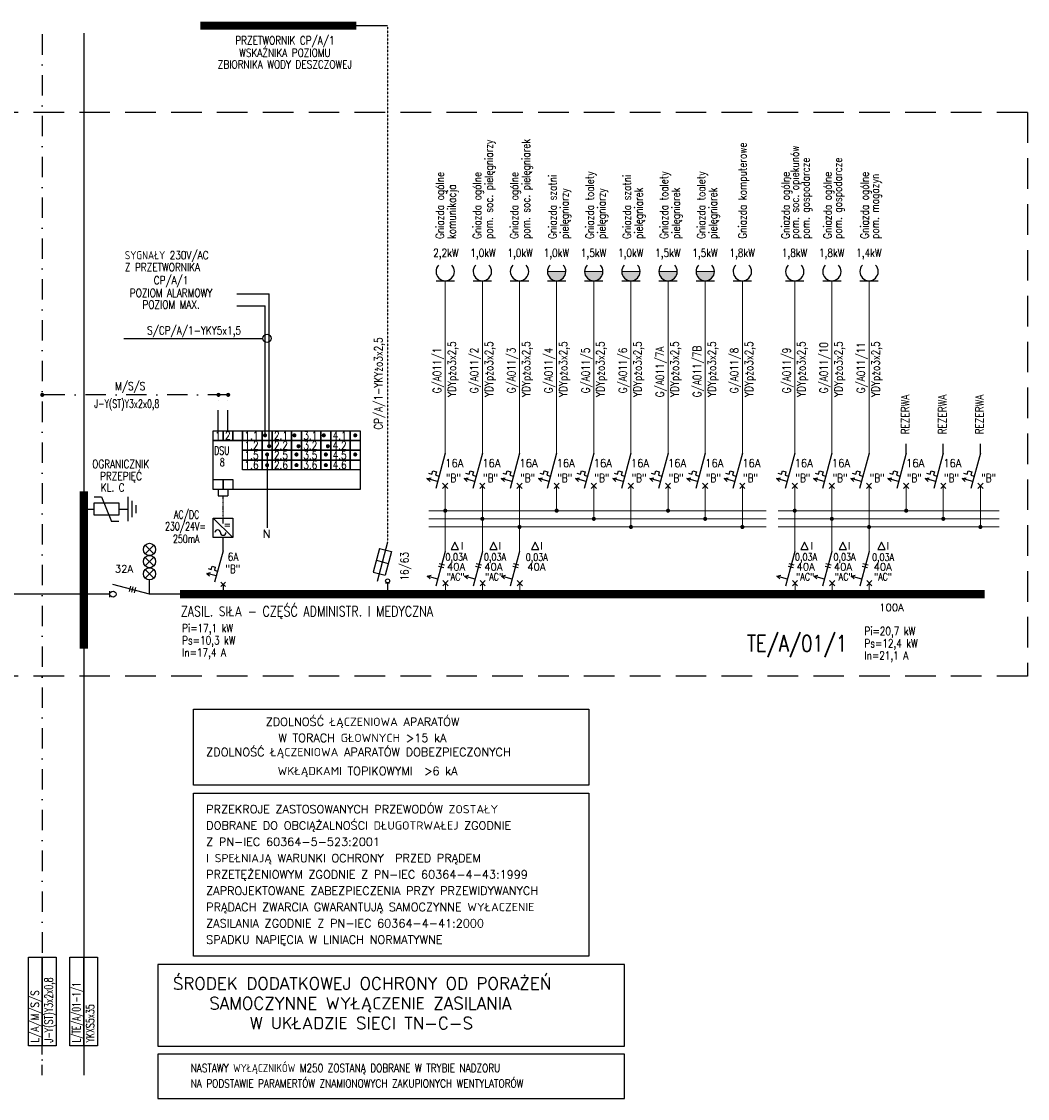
# Model space of a CAD drawing. Header units: inches. Extents: x -145354 to -97635, y 38777 to 78670.
# Tile 205 of 231: x -122535 to -120068, y 53482 to 56123. Entities that reach past the tile are written whole.
import ezdxf
from ezdxf.enums import TextEntityAlignment as Align

# ---------------------------------------------------------------- set-up
doc = ezdxf.new("R2010")
doc.units = ezdxf.units.IN
doc.header["$MEASUREMENT"] = 0
for name, pattern in [('DASHDOT', [1, 0.5, -0.25, 0, -0.25]), ('DASHDOTX2', [2, 1, -0.5, 0, -0.5]), ('DASHEDX2', [1.5, 1, -0.5]), ('HIDDEN', [0.375, 0.25, -0.125]), ('HIDDEN2', [0.1875, 0.125, -0.0625])]:
    doc.linetypes.add(name, pattern=pattern)
doc.layers.add('E-35', color=6, linetype='Continuous', lineweight=25)
for name, color, linetype in [('E35', 6, 'Continuous'), ('E50', 3, 'Continuous'), ('E_OPIS_MOCE', 6, 'Continuous')]:
    doc.layers.add(name, color=color, linetype=linetype)
doc.styles.add('ROMANS', font='romans', dxfattribs={"width": 0.85})

msp = doc.modelspace()

# ---------------------------------------------------------------- hatches: boundary and pattern name
at = {"layer": 'E35', "linetype": 'Continuous', "lineweight": 0}
for points in [[(-121199.83, 55510.41), (-121244.83, 55510.41, 1)], [(-121108.75, 55510.41), (-121153.75, 55510.41, 1)], [(-121017.67, 55510.41), (-121062.67, 55510.41, 1)], [(-120926.59, 55510.41), (-120971.59, 55510.41, 1)], [(-120835.51, 55510.41), (-120880.51, 55510.41, 1)]]:
    msp.add_hatch(color=256, dxfattribs=at).paths.add_polyline_path(points)

# ---------------------------------------------------------------- linework, layer by layer
at = {"layer": 'E-35', "linetype": 'DASHDOTX2', "ltscale": 25}
msp.add_line((-122483.68, 53539.88), (-122483.68, 53611.81), dxfattribs=at)
at = {"layer": 'E35', "linetype": 'HIDDEN', "ltscale": 300}
for p, q in [((-120067.78, 55900.63), (-123858.83, 55900.63)), ((-120067.78, 55900.63), (-120067.78, 54518.09)), ((-120067.78, 54518.09), (-123858.83, 54518.09))]:
    msp.add_line(p, q, dxfattribs=at)
at = {"layer": 'E35', "linetype": 'Continuous', "lineweight": 0}
for p, q in [((-121244.83, 55510.41), (-121199.83, 55510.41)), ((-121153.75, 55510.41), (-121108.75, 55510.41)), ((-121062.67, 55510.41), (-121017.67, 55510.41)), ((-120971.59, 55510.41), (-120926.59, 55510.41)), ((-120880.51, 55510.41), (-120835.51, 55510.41)), ((-121535.99, 54923.85), (-120708.26, 54923.85)), ((-120678.86, 54923.85), (-120137, 54923.85)), ((-121535.99, 54903.85), (-120708.26, 54903.85)), ((-121535.99, 54883.85), (-120708.26, 54883.85)), ((-120678.86, 54903.85), (-120137, 54903.85)), ((-120678.86, 54883.85), (-120137, 54883.85)), ((-121494.94, 54745.85), (-121494.94, 54718.55)), ((-121403.86, 54745.85), (-121403.86, 54718.55)), ((-121312.78, 54745.85), (-121312.78, 54718.55)), ((-120637.81, 54745.85), (-120637.81, 54718.55)), ((-120546.73, 54745.85), (-120546.73, 54718.55)), ((-120455.65, 54745.85), (-120455.65, 54718.55))]:
    msp.add_line(p, q, dxfattribs=at)
at = {"layer": 'E35'}
for p, q in [((-121518.08, 55487.91), (-121473.08, 55487.91)), ((-121427, 55487.91), (-121382, 55487.91)), ((-121335.91, 55487.91), (-121290.91, 55487.91)), ((-121244.83, 55487.91), (-121199.83, 55487.91)), ((-121153.75, 55487.91), (-121108.75, 55487.91)), ((-121062.67, 55487.91), (-121017.67, 55487.91)), ((-120971.59, 55487.91), (-120926.59, 55487.91)), ((-120880.51, 55487.91), (-120835.51, 55487.91)), ((-120789.43, 55487.91), (-120744.43, 55487.91)), ((-120660.94, 55487.91), (-120615.94, 55487.91)), ((-120569.86, 55487.91), (-120524.86, 55487.91)), ((-120478.78, 55487.91), (-120433.78, 55487.91)), ((-121536.8, 55015.45), (-121528.1, 55013.13)), ((-121528.1, 55013.13), (-121525.77, 55021.82)), ((-121525.77, 55021.82), (-121517.08, 55019.49)), ((-121517.08, 55019.49), (-121519.41, 55010.8)), ((-121445.72, 55015.45), (-121437.02, 55013.13)), ((-121437.02, 55013.13), (-121434.69, 55021.82)), ((-121434.69, 55021.82), (-121426, 55019.49)), ((-121426, 55019.49), (-121428.33, 55010.8)), ((-121354.64, 55015.45), (-121345.94, 55013.13)), ((-121345.94, 55013.13), (-121343.61, 55021.82)), ((-121343.61, 55021.82), (-121334.92, 55019.49)), ((-121334.92, 55019.49), (-121337.25, 55010.8)), ((-121263.55, 55015.45), (-121254.86, 55013.13)), ((-121254.86, 55013.13), (-121252.53, 55021.82)), ((-121252.53, 55021.82), (-121243.84, 55019.49)), ((-121243.84, 55019.49), (-121246.17, 55010.8)), ((-121172.47, 55015.45), (-121163.78, 55013.13)), ((-121163.78, 55013.13), (-121161.45, 55021.82)), ((-121161.45, 55021.82), (-121152.76, 55019.49)), ((-121152.76, 55019.49), (-121155.09, 55010.8)), ((-121081.39, 55015.45), (-121072.7, 55013.13)), ((-121072.7, 55013.13), (-121070.37, 55021.82)), ((-121070.37, 55021.82), (-121061.68, 55019.49)), ((-121061.68, 55019.49), (-121064.01, 55010.8)), ((-120990.31, 55015.45), (-120981.62, 55013.13)), ((-120981.62, 55013.13), (-120979.29, 55021.82)), ((-120979.29, 55021.82), (-120970.6, 55019.49)), ((-120970.6, 55019.49), (-120972.93, 55010.8)), ((-120899.23, 55015.45), (-120890.54, 55013.13)), ((-120890.54, 55013.13), (-120888.21, 55021.82)), ((-120888.21, 55021.82), (-120879.52, 55019.49)), ((-120879.52, 55019.49), (-120881.85, 55010.8)), ((-120808.15, 55015.45), (-120799.46, 55013.13)), ((-120799.46, 55013.13), (-120797.13, 55021.82)), ((-120797.13, 55021.82), (-120788.43, 55019.49)), ((-120788.43, 55019.49), (-120790.76, 55010.8)), ((-120679.67, 55015.45), (-120670.97, 55013.13)), ((-120670.97, 55013.13), (-120668.64, 55021.82)), ((-120668.64, 55021.82), (-120659.95, 55019.49)), ((-120659.95, 55019.49), (-120662.28, 55010.8)), ((-120588.58, 55015.45), (-120579.89, 55013.13)), ((-120579.89, 55013.13), (-120577.56, 55021.82)), ((-120577.56, 55021.82), (-120568.87, 55019.49)), ((-120568.87, 55019.49), (-120571.2, 55010.8)), ((-120497.5, 55015.45), (-120488.81, 55013.13)), ((-120488.81, 55013.13), (-120486.48, 55021.82)), ((-120486.48, 55021.82), (-120477.79, 55019.49)), ((-120477.79, 55019.49), (-120480.12, 55010.8)), ((-120406.42, 55015.45), (-120397.73, 55013.13)), ((-120397.73, 55013.13), (-120395.4, 55021.82)), ((-120395.4, 55021.82), (-120386.71, 55019.49)), ((-120386.71, 55019.49), (-120389.04, 55010.8)), ((-120315.34, 55015.45), (-120306.65, 55013.13)), ((-120306.65, 55013.13), (-120304.32, 55021.82)), ((-120304.32, 55021.82), (-120295.63, 55019.49)), ((-120295.63, 55019.49), (-120297.96, 55010.8)), ((-120224.26, 55015.45), (-120215.57, 55013.13)), ((-120215.57, 55013.13), (-120213.24, 55021.82)), ((-120213.24, 55021.82), (-120204.55, 55019.49)), ((-120204.55, 55019.49), (-120206.88, 55010.8)), ((-121540.29, 55002.41), (-121530.43, 55004.43)), ((-121540.29, 55002.41), (-121532.76, 54995.74)), ((-121514.21, 54995.43), (-121540.29, 55002.41)), ((-121519.41, 55010.8), (-121510.72, 55008.47)), ((-121501.94, 54991.35), (-121489.21, 54978.62)), ((-121501.94, 54978.62), (-121489.21, 54991.35)), ((-121449.21, 55002.41), (-121439.35, 55004.43)), ((-121449.21, 55002.41), (-121441.68, 54995.74)), ((-121423.13, 54995.43), (-121449.21, 55002.41)), ((-121428.33, 55010.8), (-121419.64, 55008.47)), ((-121410.86, 54991.35), (-121398.13, 54978.62)), ((-121410.86, 54978.62), (-121398.13, 54991.35)), ((-121358.13, 55002.41), (-121348.27, 55004.43)), ((-121358.13, 55002.41), (-121350.6, 54995.74)), ((-121332.05, 54995.43), (-121358.13, 55002.41)), ((-121337.25, 55010.8), (-121328.56, 55008.47)), ((-121319.78, 54991.35), (-121307.05, 54978.62)), ((-121319.78, 54978.62), (-121307.05, 54991.35)), ((-121267.05, 55002.41), (-121257.19, 55004.43)), ((-121267.05, 55002.41), (-121259.52, 54995.74)), ((-121240.97, 54995.43), (-121267.05, 55002.41)), ((-121246.17, 55010.8), (-121237.47, 55008.47)), ((-121228.7, 54991.35), (-121215.97, 54978.62)), ((-121228.7, 54978.62), (-121215.97, 54991.35)), ((-121175.97, 55002.41), (-121166.11, 55004.43)), ((-121175.97, 55002.41), (-121168.44, 54995.74)), ((-121149.89, 54995.43), (-121175.97, 55002.41)), ((-121155.09, 55010.8), (-121146.39, 55008.47)), ((-121137.62, 54991.35), (-121124.89, 54978.62)), ((-121137.62, 54978.62), (-121124.89, 54991.35)), ((-121084.89, 55002.41), (-121075.03, 55004.43)), ((-121084.89, 55002.41), (-121077.36, 54995.74)), ((-121058.81, 54995.43), (-121084.89, 55002.41)), ((-121064.01, 55010.8), (-121055.31, 55008.47)), ((-121046.54, 54991.35), (-121033.81, 54978.62)), ((-121046.54, 54978.62), (-121033.81, 54991.35)), ((-120993.81, 55002.41), (-120983.95, 55004.43)), ((-120993.81, 55002.41), (-120986.28, 54995.74)), ((-120967.73, 54995.43), (-120993.81, 55002.41)), ((-120972.93, 55010.8), (-120964.23, 55008.47)), ((-120955.46, 54991.35), (-120942.73, 54978.62)), ((-120955.46, 54978.62), (-120942.73, 54991.35)), ((-120902.73, 55002.41), (-120892.87, 55004.43)), ((-120902.73, 55002.41), (-120895.2, 54995.74)), ((-120876.65, 54995.43), (-120902.73, 55002.41)), ((-120881.85, 55010.8), (-120873.15, 55008.47)), ((-120864.37, 54991.35), (-120851.65, 54978.62)), ((-120864.37, 54978.62), (-120851.65, 54991.35)), ((-120811.64, 55002.41), (-120801.79, 55004.43)), ((-120811.64, 55002.41), (-120804.12, 54995.74)), ((-120785.56, 54995.43), (-120811.64, 55002.41)), ((-120790.76, 55010.8), (-120782.07, 55008.47)), ((-120773.29, 54991.35), (-120760.57, 54978.62)), ((-120773.29, 54978.62), (-120760.57, 54991.35)), ((-120683.16, 55002.41), (-120673.3, 55004.43)), ((-120683.16, 55002.41), (-120675.63, 54995.74)), ((-120657.08, 54995.43), (-120683.16, 55002.41)), ((-120662.28, 55010.8), (-120653.59, 55008.47)), ((-120644.81, 54991.35), (-120632.08, 54978.62)), ((-120644.81, 54978.62), (-120632.08, 54991.35)), ((-120592.08, 55002.41), (-120582.22, 55004.43)), ((-120592.08, 55002.41), (-120584.55, 54995.74)), ((-120566, 54995.43), (-120592.08, 55002.41)), ((-120571.2, 55010.8), (-120562.5, 55008.47)), ((-120553.73, 54991.35), (-120541, 54978.62)), ((-120553.73, 54978.62), (-120541, 54991.35)), ((-120501, 55002.41), (-120491.14, 55004.43)), ((-120501, 55002.41), (-120493.47, 54995.74)), ((-120474.92, 54995.43), (-120501, 55002.41)), ((-120480.12, 55010.8), (-120471.42, 55008.47)), ((-120462.65, 54991.35), (-120449.92, 54978.62)), ((-120462.65, 54978.62), (-120449.92, 54991.35)), ((-120409.92, 55002.41), (-120400.06, 55004.43)), ((-120409.92, 55002.41), (-120402.39, 54995.74)), ((-120383.84, 54995.43), (-120409.92, 55002.41)), ((-120389.04, 55010.8), (-120380.34, 55008.47)), ((-120371.57, 54991.35), (-120358.84, 54978.62)), ((-120371.57, 54978.62), (-120358.84, 54991.35)), ((-120318.84, 55002.41), (-120308.98, 55004.43)), ((-120318.84, 55002.41), (-120311.31, 54995.74)), ((-120292.76, 54995.43), (-120318.84, 55002.41)), ((-120297.96, 55010.8), (-120289.26, 55008.47)), ((-120280.49, 54991.35), (-120267.76, 54978.62)), ((-120280.49, 54978.62), (-120267.76, 54991.35)), ((-120227.76, 55002.41), (-120217.9, 55004.43)), ((-120227.76, 55002.41), (-120220.23, 54995.74)), ((-120201.68, 54995.43), (-120227.76, 55002.41)), ((-120206.88, 55010.8), (-120198.18, 55008.47)), ((-120189.4, 54991.35), (-120176.68, 54978.62)), ((-120189.4, 54978.62), (-120176.68, 54991.35)), ((-122356.17, 54957.8), (-122338.38, 54957.8)), ((-122338.38, 54957.8), (-122313.97, 54897.64)), ((-122273.97, 54957.72), (-122273.97, 54897.72)), ((-122263.97, 54947.64), (-122263.97, 54907.64)), ((-122253.97, 54937.64), (-122253.97, 54917.64)), ((-122381.96, 54927.72), (-122356.17, 54927.72)), ((-122296.17, 54927.72), (-122273.97, 54927.72)), ((-122296.17, 54897.64), (-122313.97, 54897.64)), ((-122064.3, 54905.69), (-122016.3, 54857.69)), ((-122231.4, 54839.22), (-122209.88, 54818.37)), ((-122231.23, 54818.2), (-122210.04, 54839.39)), ((-121656.55, 54831.22), (-121672.07, 54773.27)), ((-121636.88, 54846.66), (-121662.76, 54750.07)), ((-121656.55, 54831.22), (-121627.57, 54823.46)), ((-121471.83, 54846.76), (-121480.83, 54828.76)), ((-121480.83, 54828.76), (-121462.83, 54828.76)), ((-121462.83, 54828.76), (-121471.83, 54846.76)), ((-121377.47, 54846.76), (-121386.47, 54828.76)), ((-121386.47, 54828.76), (-121368.47, 54828.76)), ((-121368.47, 54828.76), (-121377.47, 54846.76)), ((-121274.98, 54846.37), (-121283.98, 54828.37)), ((-121283.98, 54828.37), (-121265.98, 54828.37)), ((-121265.98, 54828.37), (-121274.98, 54846.37)), ((-120614.7, 54846.76), (-120623.7, 54828.76)), ((-120623.7, 54828.76), (-120605.7, 54828.76)), ((-120605.7, 54828.76), (-120614.7, 54846.76)), ((-120520.34, 54846.76), (-120529.34, 54828.76)), ((-120529.34, 54828.76), (-120511.34, 54828.76)), ((-120511.34, 54828.76), (-120520.34, 54846.76)), ((-120425.75, 54846.37), (-120434.75, 54828.37)), ((-120434.75, 54828.37), (-120416.75, 54828.37)), ((-120416.75, 54828.37), (-120425.75, 54846.37)), ((-122231.4, 54809.36), (-122209.88, 54788.5)), ((-122231.23, 54788.33), (-122210.04, 54809.52)), ((-121664.31, 54802.24), (-121635.33, 54794.48)), ((-121627.57, 54823.46), (-121643.1, 54765.5)), ((-122231.4, 54779.49), (-122209.88, 54758.63)), ((-122231.23, 54758.46), (-122210.04, 54779.65)), ((-122076.95, 54781.71), (-122069.22, 54779.64)), ((-122069.22, 54779.64), (-122067.15, 54787.37)), ((-122067.15, 54787.37), (-122059.42, 54785.3)), ((-122067.15, 54787.37), (-122059.42, 54785.3)), ((-122059.42, 54785.3), (-122061.49, 54777.57)), ((-122061.49, 54777.57), (-122053.76, 54775.5)), ((-121512.05, 54787.92), (-121499.09, 54784.45)), ((-121510.39, 54794.12), (-121497.43, 54790.64)), ((-121420.97, 54787.92), (-121408, 54784.45)), ((-121419.31, 54794.12), (-121406.34, 54790.64)), ((-121329.89, 54787.92), (-121316.92, 54784.45)), ((-121328.23, 54794.12), (-121315.26, 54790.64)), ((-120654.92, 54787.92), (-120641.95, 54784.45)), ((-120653.26, 54794.12), (-120640.29, 54790.64)), ((-120563.84, 54787.92), (-120550.87, 54784.45)), ((-120562.18, 54794.12), (-120549.21, 54790.64)), ((-120472.76, 54787.92), (-120459.79, 54784.45)), ((-120471.09, 54794.12), (-120458.13, 54790.64)), ((-122220.64, 54719.11), (-122220.64, 54754.07)), ((-122080.05, 54770.12), (-122071.29, 54771.91)), ((-122080.05, 54770.12), (-122073.36, 54764.19)), ((-122056.87, 54763.91), (-122080.05, 54770.12)), ((-121672.07, 54773.27), (-121643.1, 54765.5)), ((-121539.66, 54763.28), (-121529.8, 54765.3)), ((-121539.66, 54763.28), (-121532.13, 54756.61)), ((-121513.58, 54756.29), (-121539.66, 54763.28)), ((-121501.3, 54752.22), (-121488.58, 54739.49)), ((-121501.3, 54739.49), (-121488.58, 54752.22)), ((-121448.58, 54763.28), (-121438.72, 54765.3)), ((-121448.58, 54763.28), (-121441.05, 54756.61)), ((-121422.5, 54756.29), (-121448.58, 54763.28)), ((-121410.22, 54752.22), (-121397.5, 54739.49)), ((-121410.22, 54739.49), (-121397.5, 54752.22)), ((-121357.49, 54763.28), (-121347.64, 54765.3)), ((-121331.41, 54756.29), (-121357.49, 54763.28)), ((-121357.49, 54763.28), (-121349.97, 54756.61)), ((-121319.14, 54752.22), (-121306.42, 54739.49)), ((-121319.14, 54739.49), (-121306.42, 54752.22)), ((-120682.52, 54763.28), (-120672.67, 54765.3)), ((-120682.52, 54763.28), (-120675, 54756.61)), ((-120656.44, 54756.29), (-120682.52, 54763.28)), ((-120644.17, 54752.22), (-120631.45, 54739.49)), ((-120644.17, 54739.49), (-120631.45, 54752.22)), ((-120591.44, 54763.28), (-120581.59, 54765.3)), ((-120591.44, 54763.28), (-120583.91, 54756.61)), ((-120565.36, 54756.29), (-120591.44, 54763.28)), ((-120553.09, 54752.22), (-120540.36, 54739.49)), ((-120553.09, 54739.49), (-120540.36, 54752.22)), ((-120500.36, 54763.28), (-120490.5, 54765.3)), ((-120474.28, 54756.29), (-120500.36, 54763.28)), ((-120500.36, 54763.28), (-120492.83, 54756.61)), ((-120462.01, 54752.22), (-120449.28, 54739.49)), ((-120462.01, 54739.49), (-120449.28, 54752.22)), ((-122317.7, 54711.62), (-122317.7, 54726.6)), ((-122267.45, 54738.6), (-122270.93, 54725.64)), ((-122261.26, 54736.94), (-122264.73, 54723.98)), ((-122255.06, 54735.28), (-122258.53, 54722.32)), ((-122045.96, 54748.83), (-122034.65, 54737.52)), ((-122045.96, 54737.52), (-122034.65, 54748.83)), ((-121641.88, 54746.66), (-121631.88, 54746.66))]:
    msp.add_line(p, q, dxfattribs=at)
at = {"layer": 'E35', "linetype": 'Continuous', "ltscale": 100}
for p, q in [((-122006.44, 55455.55), (-121927.3, 55455.55)), ((-121927.3, 55081.92), (-121927.3, 55455.55)), ((-122006.44, 55426.55), (-121937.3, 55426.55)), ((-121937.3, 55108.59), (-121937.3, 55426.55)), ((-122283.43, 55346.49), (-121942.46, 55346.49)), ((-121932.3, 55061.63), (-121932.3, 54881.76))]:
    msp.add_line(p, q, dxfattribs=at)
at = {"layer": 'E35', "color": 3}
for p, q in [((-121495.58, 55064.97), (-121518.87, 54978.04)), ((-121404.5, 55064.97), (-121427.79, 54978.04)), ((-121313.41, 55064.97), (-121336.71, 54978.04)), ((-121222.33, 55064.97), (-121245.63, 54978.04)), ((-121131.25, 55064.97), (-121154.55, 54978.04)), ((-121040.17, 55064.97), (-121063.47, 54978.04)), ((-120949.09, 55064.97), (-120972.39, 54978.04)), ((-120858.01, 55064.97), (-120881.3, 54978.04)), ((-120766.93, 55064.97), (-120790.22, 54978.04)), ((-120638.44, 55064.97), (-120661.74, 54978.04)), ((-120547.36, 55064.97), (-120570.66, 54978.04)), ((-120456.28, 55064.97), (-120479.58, 54978.04)), ((-120365.2, 55064.97), (-120388.5, 54978.04)), ((-120274.12, 55064.97), (-120297.42, 54978.04)), ((-120183.04, 55064.97), (-120206.33, 54978.04)), ((-122040.3, 54825.73), (-122040.3, 54857.69)), ((-122040.3, 54825.73), (-122061.01, 54748.46)), ((-121495.58, 54823.47), (-121518.23, 54738.91)), ((-121404.5, 54823.47), (-121427.15, 54738.91)), ((-121313.41, 54823.47), (-121336.07, 54738.91)), ((-120638.44, 54823.47), (-120661.1, 54738.91)), ((-120547.36, 54823.47), (-120570.02, 54738.91)), ((-120456.28, 54823.47), (-120478.94, 54738.91)), ((-122220.64, 54719.11), (-122310.27, 54743.12))]:
    msp.add_line(p, q, dxfattribs=at)
at = {"layer": 'E35', "color": 3, "const_width": 5}
msp.add_lwpolyline([(-122481.18, 55207.86, -1), (-122486.18, 55207.86, -1)], format="xyb", close=True, dxfattribs=at)
at = {"layer": 'E35'}
for points in [[(-122064.3, 55119.99), (-122040.3, 55119.99), (-122040.3, 55095.99), (-122064.3, 55095.99)], [(-122040.3, 55119.99), (-122016.3, 55119.99), (-122016.3, 55095.99), (-122040.3, 55095.99)], [(-122016.3, 55119.99), (-121992.3, 55119.99), (-121992.3, 55095.99), (-122016.3, 55095.99)], [(-121992.3, 55119.99), (-121944.3, 55119.99), (-121944.3, 55095.99), (-121992.3, 55095.99)], [(-121944.3, 55119.99), (-121920.3, 55119.99), (-121920.3, 55095.99), (-121944.3, 55095.99)], [(-121920.3, 55119.99), (-121872.3, 55119.99), (-121872.3, 55095.99), (-121920.3, 55095.99)], [(-121872.3, 55119.99), (-121848.3, 55119.99), (-121848.3, 55095.99), (-121872.3, 55095.99)], [(-121848.3, 55119.99), (-121800.3, 55119.99), (-121800.3, 55095.99), (-121848.3, 55095.99)], [(-121800.3, 55119.99), (-121776.3, 55119.99), (-121776.3, 55095.99), (-121800.3, 55095.99)], [(-121776.3, 55119.99), (-121728.3, 55119.99), (-121728.3, 55095.99), (-121776.3, 55095.99)], [(-121728.3, 55119.99), (-121704.3, 55119.99), (-121704.3, 55095.99), (-121728.3, 55095.99)], [(-122064.3, 55095.99), (-121704.3, 55095.99), (-121704.3, 54975.99), (-122064.3, 54975.99)], [(-121992.3, 55095.99), (-121944.3, 55095.99), (-121944.3, 55071.99), (-121992.3, 55071.99)], [(-121944.3, 55095.99), (-121920.3, 55095.99), (-121920.3, 55071.99), (-121944.3, 55071.99)], [(-121920.3, 55095.99), (-121872.3, 55095.99), (-121872.3, 55071.99), (-121920.3, 55071.99)], [(-121872.3, 55095.99), (-121848.3, 55095.99), (-121848.3, 55071.99), (-121872.3, 55071.99)], [(-121848.3, 55095.99), (-121800.3, 55095.99), (-121800.3, 55071.99), (-121848.3, 55071.99)], [(-121800.3, 55095.99), (-121776.3, 55095.99), (-121776.3, 55071.99), (-121800.3, 55071.99)], [(-121776.3, 55095.99), (-121728.3, 55095.99), (-121728.3, 55071.99), (-121776.3, 55071.99)], [(-121728.3, 55095.99), (-121704.3, 55095.99), (-121704.3, 55071.99), (-121728.3, 55071.99)], [(-121992.3, 55071.99), (-121944.3, 55071.99), (-121944.3, 55047.99), (-121992.3, 55047.99)], [(-121944.3, 55071.99), (-121920.3, 55071.99), (-121920.3, 55047.99), (-121944.3, 55047.99)], [(-121920.3, 55071.99), (-121872.3, 55071.99), (-121872.3, 55047.99), (-121920.3, 55047.99)], [(-121872.3, 55071.99), (-121848.3, 55071.99), (-121848.3, 55047.99), (-121872.3, 55047.99)], [(-121848.3, 55071.99), (-121800.3, 55071.99), (-121800.3, 55047.99), (-121848.3, 55047.99)], [(-121800.3, 55071.99), (-121776.3, 55071.99), (-121776.3, 55047.99), (-121800.3, 55047.99)], [(-121776.3, 55071.99), (-121728.3, 55071.99), (-121728.3, 55047.99), (-121776.3, 55047.99)], [(-121728.3, 55071.99), (-121704.3, 55071.99), (-121704.3, 55047.99), (-121728.3, 55047.99)], [(-121992.3, 55047.99), (-121944.3, 55047.99), (-121944.3, 55023.99), (-121992.3, 55023.99)], [(-121944.3, 55047.99), (-121920.3, 55047.99), (-121920.3, 55023.99), (-121944.3, 55023.99)], [(-121920.3, 55047.99), (-121872.3, 55047.99), (-121872.3, 55023.99), (-121920.3, 55023.99)], [(-121872.3, 55047.99), (-121848.3, 55047.99), (-121848.3, 55023.99), (-121872.3, 55023.99)], [(-121848.3, 55047.99), (-121800.3, 55047.99), (-121800.3, 55023.99), (-121848.3, 55023.99)], [(-121800.3, 55047.99), (-121776.3, 55047.99), (-121776.3, 55023.99), (-121800.3, 55023.99)], [(-121776.3, 55047.99), (-121728.3, 55047.99), (-121728.3, 55023.99), (-121776.3, 55023.99)], [(-121728.3, 55047.99), (-121704.3, 55047.99), (-121704.3, 55023.99), (-121728.3, 55023.99)], [(-122064.3, 54999.99), (-122040.3, 54999.99), (-122040.3, 54975.99), (-122064.3, 54975.99)], [(-122040.3, 54999.99), (-122016.3, 54999.99), (-122016.3, 54975.99), (-122040.3, 54975.99)], [(-122356.17, 54912.72), (-122356.17, 54942.72), (-122296.17, 54942.72), (-122296.17, 54912.72)], [(-122064.3, 54857.69), (-122064.3, 54905.69), (-122016.3, 54905.69), (-122016.3, 54857.69)]]:
    msp.add_lwpolyline(points, close=True, dxfattribs=at)
at = {"layer": 'E35', "linetype": 'Continuous'}
for points in [[(-122483.68, 53611.81), (-122517.59, 53611.81), (-122517.59, 53828.73), (-122483.68, 53828.73)], [(-122449.77, 53611.81), (-122483.68, 53611.81), (-122483.68, 53828.73), (-122449.77, 53828.73)], [(-122415.87, 53828.73), (-122381.96, 53828.73), (-122381.96, 53611.81), (-122415.87, 53611.81)], [(-122381.96, 53828.73), (-122348.06, 53828.73), (-122348.06, 53611.81), (-122381.96, 53611.81)]]:
    msp.add_lwpolyline(points, close=True, dxfattribs=at)
at = {"layer": 'E35', "linetype": 'Continuous', "ltscale": 100}
msp.add_circle((-121932.46, 55346.49), 10, dxfattribs=at)
at = {"layer": 'E35'}
for centre, radius in [((-122220.64, 54828.8), 14.98), ((-122220.64, 54798.93), 14.98), ((-122220.64, 54769.06), 14.98), ((-121636.88, 54751.66), 5), ((-122310.21, 54719.11), 7.49)]:
    msp.add_circle(centre, radius, dxfattribs=at)
for centre, radius, start, end in [((-121495.58, 55510.41), 22.5, 136.04622, 43.95378), ((-121404.5, 55510.41), 22.5, 136.04622, 43.95378), ((-121313.41, 55510.41), 22.5, 136.04622, 43.95378), ((-121222.33, 55510.41), 22.5, 136.04622, 43.95378), ((-121131.25, 55510.41), 22.5, 136.04622, 43.95378), ((-121040.17, 55510.41), 22.5, 136.04622, 43.95378), ((-120949.09, 55510.41), 22.5, 136.04622, 43.95378), ((-120858.01, 55510.41), 22.5, 136.04622, 43.95378), ((-120766.93, 55510.41), 22.5, 136.04622, 43.95378), ((-120638.44, 55510.41), 22.5, 136.04622, 43.95378), ((-120547.36, 55510.41), 22.5, 136.04622, 43.95378), ((-120456.28, 55510.41), 22.5, 136.04622, 43.95378), ((-122053.59, 54870.2), 6.75, 0, 180), ((-122040.09, 54870.2), 6.75, 180, 0)]:
    msp.add_arc(centre, radius, start, end, dxfattribs=at)
at = {"layer": 'E50', "linetype": 'Continuous', "ltscale": 100}
msp.add_line((-121713.31, 56113.42), (-121636.88, 56113.42), dxfattribs=at)
at = {"layer": 'E50', "linetype": 'DASHEDX2', "ltscale": 0.1}
for p, q in [((-121636.88, 56113.42), (-121636.88, 54846.66)), ((-121636.88, 54746.66), (-121636.88, 54718.55))]:
    msp.add_line(p, q, dxfattribs=at)
at = {"layer": 'E50', "color": 6, "linetype": 'DASHDOTX2', "ltscale": 50}
for p, q in [((-122483.68, 56092.1), (-122483.68, 53828.73)), ((-122027.69, 55207.86), (-122483.68, 55207.86)), ((-122052.3, 55119.99), (-122052.3, 55207.79)), ((-122028.3, 55119.99), (-122028.3, 55207.79))]:
    msp.add_line(p, q, dxfattribs=at)
at = {"layer": 'E50'}
for p, q in [((-122381.96, 56094.72), (-122381.96, 53865.74)), ((-122040.3, 54743.17), (-122040.3, 54725.29)), ((-121636.88, 54746.66), (-121636.88, 54718.55)), ((-122746.15, 54719.67), (-122381.96, 54719.67)), ((-122317.7, 54719.11), (-122381.96, 54719.11)), ((-121871.64, 54719.11), (-122220.64, 54719.11)), ((-122381.96, 53865.74), (-122381.96, 53828.73)), ((-122381.96, 53611.81), (-122381.96, 53539.88))]:
    msp.add_line(p, q, dxfattribs=at)
at = {"layer": 'E50', "linetype": 'Continuous', "lineweight": 0}
for p, q in [((-121495.58, 55487.91), (-121495.58, 55064.97)), ((-121404.5, 55487.91), (-121404.5, 55064.97)), ((-121313.41, 55487.91), (-121313.41, 55064.97)), ((-121222.33, 55487.91), (-121222.33, 55064.97)), ((-121131.25, 55487.91), (-121131.25, 55064.97)), ((-121040.17, 55487.91), (-121040.17, 55064.97)), ((-120949.09, 55487.91), (-120949.09, 55064.97)), ((-120858.01, 55487.91), (-120858.01, 55064.97)), ((-120766.93, 55487.91), (-120766.93, 55064.97)), ((-120638.44, 55487.91), (-120638.44, 55064.97)), ((-120547.36, 55487.91), (-120547.36, 55064.97)), ((-120456.28, 55487.91), (-120456.28, 55064.97)), ((-121495.58, 54923.85), (-121495.58, 54984.99)), ((-121404.5, 54923.85), (-121404.5, 54984.99)), ((-121313.41, 54883.85), (-121313.41, 54984.99)), ((-121222.33, 54923.85), (-121222.33, 54984.99)), ((-121131.25, 54903.85), (-121131.25, 54984.99)), ((-121040.17, 54883.85), (-121040.17, 54984.99)), ((-120949.09, 54923.85), (-120949.09, 54984.99)), ((-120858.01, 54903.85), (-120858.01, 54984.99)), ((-120766.93, 54883.85), (-120766.93, 54984.99)), ((-120638.44, 54923.85), (-120638.44, 54984.99)), ((-120547.36, 54923.85), (-120547.36, 54984.99)), ((-120456.28, 54883.85), (-120456.28, 54984.99)), ((-120365.2, 54923.85), (-120365.2, 54984.99)), ((-120274.12, 54903.85), (-120274.12, 54984.99)), ((-120183.04, 54883.85), (-120183.04, 54984.99)), ((-121495.58, 54823.47), (-121495.58, 54924.13)), ((-121404.5, 54823.47), (-121404.5, 54923.85)), ((-120638.44, 54823.47), (-120638.44, 54924.13)), ((-120547.36, 54823.47), (-120547.36, 54923.85)), ((-121313.41, 54823.47), (-121313.41, 54884.13)), ((-120456.28, 54823.47), (-120456.28, 54884.13))]:
    msp.add_line(p, q, dxfattribs=at)
at = {"layer": 'E50', "color": 6}
for p, q in [((-120365.2, 55064.97), (-120365.2, 55088.16)), ((-120274.12, 55064.97), (-120274.12, 55088.16)), ((-120183.04, 55064.97), (-120183.04, 55088.16))]:
    msp.add_line(p, q, dxfattribs=at)
at = {"layer": 'E50', "linetype": 'Continuous', "ltscale": 0.5}
for p, q in [((-122052.3, 54975.99), (-122052.3, 54959.89)), ((-122052.3, 54975.99), (-122052.3, 54959.89)), ((-122028.3, 54975.99), (-122028.3, 54959.89)), ((-122028.3, 54975.99), (-122028.3, 54959.89)), ((-122052.3, 54959.89), (-122028.3, 54959.89)), ((-122052.3, 54959.89), (-122028.3, 54959.89))]:
    msp.add_line(p, q, dxfattribs=at)
at = {"layer": 'E50', "linetype": 'DASHDOT'}
msp.add_line((-122040.3, 54892.5), (-122040.3, 54959.89), dxfattribs=at)
msp.add_line((-122040.3, 54892.5), (-122040.3, 54959.89), dxfattribs=at)
at = {"layer": 'E50', "linetype": 'Continuous', "const_width": 20}
msp.add_lwpolyline([(-122096.32, 56113.42), (-121713.31, 56113.42)], dxfattribs=at)
at = {"layer": 'E50', "color": 6, "linetype": 'DASHDOTX2', "ltscale": 50, "const_width": 5}
for points in [[(-122051.69, 55205.36, -1), (-122051.69, 55210.36, -1)], [(-122027.69, 55205.36, -1), (-122027.69, 55210.36, -1)], [(-121937.3, 55106.09, -1), (-121937.3, 55111.09, -1)], [(-121865.3, 55106.09, -1), (-121865.3, 55111.09, -1)], [(-121793.3, 55106.09, -1), (-121793.3, 55111.09, -1)], [(-121716.3, 55106.09, -1), (-121716.3, 55111.09, -1)], [(-121932.3, 55059.13, -1), (-121932.3, 55064.13, -1)], [(-121927.3, 55079.42, -1), (-121927.3, 55084.42, -1)], [(-121860.3, 55059.13, -1), (-121860.3, 55064.13, -1)], [(-121855.3, 55079.42, -1), (-121855.3, 55084.42, -1)], [(-121788.3, 55059.13, -1), (-121788.3, 55064.13, -1)], [(-121783.3, 55079.42, -1), (-121783.3, 55084.42, -1)], [(-121716.3, 55059.13, -1), (-121716.3, 55064.13, -1)], [(-121932.3, 55033.07, -1), (-121932.3, 55038.07, -1)], [(-121860.3, 55033.07, -1), (-121860.3, 55038.07, -1)], [(-121788.3, 55033.07, -1), (-121788.3, 55038.07, -1)]]:
    msp.add_lwpolyline(points, format="xyb", close=True, dxfattribs=at)
at = {"layer": 'E50', "ltscale": 60, "const_width": 20}
for points in [[(-122381.96, 54971.6), (-122381.96, 54585.38)], [(-122146.08, 54719.11), (-120172.34, 54719.11)]]:
    msp.add_lwpolyline(points, dxfattribs=at)
at = {"layer": 'E50', "linetype": 'Continuous', "const_width": 5}
for points in [[(-121498.08, 54923.85, 1), (-121493.08, 54923.85, 1)], [(-121407, 54903.85, 1), (-121402, 54903.85, 1)], [(-121224.83, 54923.85, 1), (-121219.83, 54923.85, 1)], [(-121133.75, 54903.85, 1), (-121128.75, 54903.85, 1)], [(-120951.59, 54923.85, 1), (-120946.59, 54923.85, 1)], [(-120860.51, 54903.85, 1), (-120855.51, 54903.85, 1)], [(-120640.94, 54923.85, 1), (-120635.94, 54923.85, 1)], [(-120549.86, 54903.85, 1), (-120544.86, 54903.85, 1)], [(-120367.7, 54923.85, 1), (-120362.7, 54923.85, 1)], [(-120276.62, 54903.85, 1), (-120271.62, 54903.85, 1)], [(-121315.91, 54883.85, 1), (-121310.91, 54883.85, 1)], [(-121042.67, 54883.85, 1), (-121037.67, 54883.85, 1)], [(-120769.43, 54883.85, 1), (-120764.43, 54883.85, 1)], [(-120458.78, 54883.85, 1), (-120453.78, 54883.85, 1)], [(-120185.54, 54883.85, 1), (-120180.54, 54883.85, 1)]]:
    msp.add_lwpolyline(points, format="xyb", close=True, dxfattribs=at)
at = {"layer": 'E50', "const_width": 10}
msp.add_lwpolyline([(-122376.96, 54719.11, -1), (-122386.96, 54719.11, -1)], format="xyb", close=True, dxfattribs=at)
at = {"layer": 'E50', "linetype": 'Continuous'}
for points in [[(-122113.21, 54437.23), (-121143.21, 54437.23), (-121143.21, 54250.96), (-122113.21, 54250.96)], [(-122113.21, 54230.96), (-121143.21, 54230.96), (-121143.21, 53830.96), (-122113.21, 53830.96)]]:
    msp.add_lwpolyline(points, close=True, dxfattribs=at)
at = {"layer": 'E50'}
for points in [[(-122200.42, 53810.96), (-122200.42, 53610.96), (-121056, 53610.96), (-121056, 53810.96)], [(-122200.42, 53590.96), (-122200.42, 53482.36), (-121056, 53482.36), (-121056, 53590.96)]]:
    msp.add_lwpolyline(points, close=True, dxfattribs=at)

# ---------------------------------------------------------------- texts
at = {"layer": 'E35', "style": 'ROMANS', "width": 0.8}
for s, p in [('PRZETWORNIK CP/A/1', (-121888.72, 56075.83)), ('WSKAŹNIKA POZIOMU', (-121888.72, 56050.17)), ('ZBIORNIKA WODY DESZCZOWEJ', (-121888.72, 56018.26)), ('CP/A/1', (-122167.8, 55487.52)), ('POZIOM ALARMOWY', (-122167.8, 55457.76)), ('POZIOM MAX.', (-122167.8, 55429.21)), ('S/CP/A/1-YKY5x1,5', (-122111.31, 55364.43))]:
    msp.add_text(s, height=20, dxfattribs=at).set_placement(p, align=Align.MIDDLE)
at = {"layer": 'E35', "color": 2, "style": 'ROMANS', "width": 0.8}
for s, p in [('pom. soc. pielęgniarzy', (-121378.64, 55590.05)), ('pom. soc. pielęgniarek', (-121287.56, 55590.05)), ('Gniazda komputerowe', (-120756.74, 55590.74)), ('pom. soc. opiekunów', (-120628.47, 55590.32)), ('pom. gospodarcze', (-120602.08, 55590.32)), ('pom. gospodarcze', (-120522.94, 55590.32)), ('Gniazda ogólne', (-121498.62, 55590.05)), ('Gniazda ogólne', (-121407.54, 55590.05)), ('Gniazda ogólne', (-121316.46, 55590.05)), ('Gniazda szatni', (-121222.3, 55590.05)), ('Gniazda toalety', (-121131.22, 55590.05)), ('Gniazda szatni', (-121040.14, 55590.05)), ('Gniazda toalety', (-120949.06, 55590.05)), ('Gniazda toalety', (-120857.97, 55590.05)), ('Gniazda ogólne', (-120651.22, 55590.32)), ('Gniazda ogólne', (-120548.2, 55590.32)), ('Gniazda ogólne', (-120457.11, 55590.32)), ('pom. magazyn', (-120431.86, 55590.32)), ('komunikacja', (-121469.72, 55590.05)), ('pielęgniarzy', (-121193.4, 55590.05)), ('pielęgniarzy', (-121102.32, 55590.05)), ('pielęgniarek', (-121011.24, 55590.05)), ('pielęgniarek', (-120920.16, 55590.05)), ('pielęgniarek', (-120829.08, 55590.05))]:
    msp.add_text(s, height=20, rotation=90, dxfattribs=at).set_placement(p)
at = {"layer": 'E35', "style": 'ROMANS'}
for s, height, width, p in [('2,2kW', 20, 0.8, (-121525.14, 55546.1)), ('1,0kW', 20, 0.8, (-121434.06, 55546.1)), ('1,0kW', 20, 0.8, (-121342.98, 55546.1)), ('1,0kW', 20, 0.8, (-121253.98, 55546.1)), ('1,5kW', 20, 0.8, (-121162.9, 55546.1)), ('1,0kW', 20, 0.8, (-121071.82, 55546.1)), ('1,5kW', 20, 0.8, (-120980.74, 55546.1)), ('1,5kW', 20, 0.8, (-120889.66, 55546.1)), ('1,8kW', 20, 0.8, (-120798.57, 55546.1)), ('1,8kW', 20, 0.8, (-120670.09, 55546.37)), ('1,8kW', 20, 0.8, (-120579.01, 55546.37)), ('1,4kW', 20, 0.8, (-120487.93, 55546.37)), ('M/S/S', 20, 0.8, (-122304.9, 55219.4)), ('J-Y(ST)Y3x2x0,8', 20, 0.7, (-122356.31, 55176.21)), ('1', 20, 0.8, (-122059.57, 55098.12)), ('2', 20, 0.8, (-122035.57, 55098.12)), ('1.1', 20, 0.8, (-121987.57, 55098.12)), ('1.2', 20, 0.8, (-121987.57, 55074.12)), ('2.1', 20, 0.8, (-121915.57, 55098.12)), ('2.2', 20, 0.8, (-121915.57, 55074.12)), ('3.1', 20, 0.8, (-121843.57, 55098.12)), ('3.2', 20, 0.8, (-121843.57, 55074.12)), ('4.1', 20, 0.8, (-121771.57, 55098.12)), ('4.2', 20, 0.8, (-121771.57, 55074.12)), ('1.5', 20, 0.8, (-121987.57, 55050.12)), ('2.5', 20, 0.8, (-121915.57, 55050.12)), ('3.5', 20, 0.8, (-121843.57, 55050.12)), ('4.5', 20, 0.8, (-121771.57, 55050.12)), ('1.6', 20, 0.8, (-121987.57, 55026.12)), ('2.6', 20, 0.8, (-121915.57, 55026.12)), ('3.6', 20, 0.8, (-121843.57, 55026.12)), ('4.6', 20, 0.8, (-121771.57, 55026.12)), ('16A', 20, 0.9, (-121495.76, 55030.55)), ('16A', 20, 0.9, (-121404.68, 55030.55)), ('16A', 20, 0.9, (-121313.6, 55030.55)), ('16A', 20, 0.9, (-121222.52, 55030.55)), ('16A', 20, 0.9, (-121131.44, 55030.55)), ('16A', 20, 0.9, (-121040.36, 55030.55)), ('16A', 20, 0.9, (-120949.28, 55030.55)), ('16A', 20, 0.9, (-120858.19, 55030.55)), ('16A', 20, 0.9, (-120767.11, 55030.55)), ('16A', 20, 0.9, (-120638.63, 55030.55)), ('16A', 20, 0.9, (-120547.55, 55030.55)), ('16A', 20, 0.9, (-120365.39, 55030.55)), ('16A', 20, 0.9, (-120274.31, 55030.55)), ('"B"', 20, 0.8, (-121493.72, 54993.96)), ('"B"', 20, 0.8, (-121402.64, 54993.96)), ('"B"', 20, 0.8, (-121311.55, 54993.96)), ('"B"', 20, 0.8, (-121220.47, 54993.96)), ('"B"', 20, 0.8, (-121129.39, 54993.96)), ('"B"', 20, 0.8, (-121038.31, 54993.96)), ('"B"', 20, 0.8, (-120947.23, 54993.96)), ('"B"', 20, 0.8, (-120856.15, 54993.96)), ('"B"', 20, 0.8, (-120765.07, 54993.96)), ('"B"', 20, 0.8, (-120636.58, 54993.96)), ('"B"', 20, 0.8, (-120545.5, 54993.96)), ('"B"', 20, 0.8, (-120454.42, 54993.96)), ('"B"', 20, 0.8, (-120363.34, 54993.96)), ('"B"', 20, 0.8, (-120272.26, 54993.96)), ('"B"', 20, 0.8, (-120181.18, 54993.96)), ('6A', 20, 0.8, (-122028.66, 54800.72)), ('0,03A', 18, 0.8, (-121495.04, 54801.26)), ('0,03A', 18, 0.8, (-121400.67, 54801.26)), ('0,03A', 18, 0.8, (-121298.18, 54800.87)), ('0,03A', 18, 0.8, (-120637.9, 54801.26)), ('0,03A', 18, 0.8, (-120543.54, 54801.26)), ('0,03A', 18, 0.8, (-120448.95, 54800.87)), ('"B"', 20, 0.8, (-122034.55, 54770.99)), ('"AC"', 18, 0.8, (-121492, 54752.85)), ('"AC"', 18, 0.8, (-121397.64, 54752.85)), ('"AC"', 18, 0.8, (-120634.87, 54752.85)), ('"AC"', 18, 0.8, (-120540.5, 54752.85)), ('"AC"', 18, 0.8, (-120443.95, 54752.85))]:
    msp.add_text(s, height=height, dxfattribs=dict(at, width=width)).set_placement(p)
at = {"layer": 'E35', "style": 'ROMANS', "width": 0.8}
msp.add_text('CP/A/1-YKYżo3x2,5', height=20, rotation=90, dxfattribs=at).set_placement((-121658.08, 55235.63), align=Align.MIDDLE)
at = {"layer": 'E35', "style": 'ROMANS'}
for s, width, p in [('YDYpżo3x2,5', 0.8, (-121469.39, 55202.53)), ('YDYpżo3x2,5', 0.8, (-121378.31, 55202.53)), ('YDYpżo3x2,5', 0.8, (-121287.22, 55202.53)), ('YDYpżo3x2,5', 0.8, (-121196.14, 55202.53)), ('YDYpżo3x2,5', 0.8, (-121105.06, 55202.53)), ('YDYpżo3x2,5', 0.8, (-121013.98, 55202.53)), ('YDYpżo3x2,5', 0.8, (-120922.9, 55202.53)), ('YDYpżo3x2,5', 0.8, (-120831.82, 55202.53)), ('YDYpżo3x2,5', 0.8, (-120740.74, 55202.53)), ('YDYpżo3x2,5', 0.8, (-120612.25, 55202.53)), ('YDYpżo3x2,5', 0.8, (-120521.17, 55202.53)), ('YDYpżo3x2,5', 0.8, (-120430.09, 55202.53)), ('G/A011/1', 0.8, (-121505.58, 55211.55)), ('G/A011/2', 0.8, (-121414.5, 55211.55)), ('G/A011/3', 0.8, (-121323.41, 55211.55)), ('G/A011/4', 0.8, (-121232.33, 55211.55)), ('G/A011/5', 0.8, (-121141.25, 55211.55)), ('G/A011/6', 0.8, (-121050.17, 55211.55)), ('G/A011/7A', 0.8, (-120959.09, 55202.13)), ('G/A011/7B', 0.8, (-120868.01, 55202.13)), ('G/A011/8', 0.8, (-120776.93, 55211.55)), ('G/A011/9', 0.8, (-120648.44, 55211.55)), ('G/A011/10', 0.8, (-120557.36, 55211.55)), ('G/A011/11', 0.8, (-120466.28, 55211.55)), ('REZERWA', 0.8, (-120357.57, 55110.89)), ('REZERWA', 0.8, (-120266.49, 55110.89)), ('REZERWA', 0.8, (-120175.41, 55110.89)), ('16/63', 0.8, (-121585.37, 54752.47)), ('J-Y(ST)Y3x2x0,8', 0.7, (-122458.01, 53619.55)), ('L/A/M/S/S', 0.8, (-122491.92, 53619.55)), ('L/TE/A/01-1/1', 0.65, (-122390.2, 53619.55)), ('YKXS5x35', 0.7, (-122356.3, 53619.55))]:
    msp.add_text(s, height=20, rotation=90, dxfattribs=dict(at, width=width)).set_placement(p)
at = {"layer": 'E35', "color": 7, "style": 'ROMANS', "width": 0.7}
for s, p in [('DSU', (-122062.36, 55061.08)), ('8', (-122048.39, 55032.68)), ('AC/DC', (-122160.49, 54904.21)), ('230/24V=', (-122182.49, 54875.59)), ('250mA', (-122163.08, 54844.68))]:
    msp.add_text(s, height=20, dxfattribs=at).set_placement(p)
at = {"layer": 'E35', "linetype": 'HIDDEN2', "style": 'ROMANS', "width": 0.8}
for s, p in [('OGRANICZNIK', (-122361.22, 55028.28)), ('PRZEPIĘĆ', (-122342.06, 54998.44)), ('KL. C', (-122340.38, 54970.56))]:
    msp.add_text(s, height=20, dxfattribs=at).set_placement(p)
at = {"layer": 'E35', "style": 'ROMANS'}
for s, height, p in [('=', 16, (-122038.49, 54881.22)), ('N', 20, (-121942.98, 54857.22)), ('I', 18, (-121456.81, 54828.76)), ('I', 18, (-121364.99, 54828.76)), ('I', 18, (-121262.49, 54828.37)), ('I', 18, (-120599.67, 54828.76)), ('I', 18, (-120507.85, 54828.76)), ('I', 18, (-120413.26, 54828.37)), ('32A', 18, (-122305.64, 54772.22)), ('40A', 18, (-121491.2, 54777.49)), ('40A', 18, (-121399.76, 54777.1)), ('40A', 18, (-121294.34, 54777.1)), ('40A', 18, (-120634.07, 54777.49)), ('40A', 18, (-120542.63, 54777.1)), ('40A', 18, (-120445.12, 54777.1)), ('100A', 18, (-120431.35, 54677.6)), ('ZDOLNOŚĆ ŁĄCZENIOWA APARATÓW ', 20.25, (-121935.85, 54395.91)), ('W TORACH GŁOWNYCH >15 kA', 20.25, (-121904.73, 54356.45)), ('ZDOLNOŚĆ ŁĄCZENIOWA APARATÓW DOBEZPIECZONYCH', 20.25, (-122081.75, 54321.62)), ('WKŁĄDKAMI TOPIKOWYMI  >6 kA', 20.25, (-121906.46, 54275.25)), ('PRZEKROJE ZASTOSOWANYCH PRZEWODÓW ZOSTAŁY ', 20.25, (-122081.75, 54181.62)), ('DOBRANE DO OBCIĄŻALNOŚCI DŁUGOTRWAŁEJ ZGODNIE', 20.25, (-122081.75, 54141.62)), ('Z PN-IEC 60364-5-523:2001', 20.25, (-122081.75, 54101.62)), ('I SPEŁNIAJĄ WARUNKI OCHRONY  PRZED PRĄDEM', 20.25, (-122081.75, 54061.62)), ('PRZETĘŻENIOWYM ZGODNIE Z PN-IEC 60364-4-43:1999', 20.25, (-122081.75, 54021.62)), ('ZAPROJEKTOWANE ZABEZPIECZENIA PRZY PRZEWIDYWANYCH', 20.25, (-122081.75, 53981.62)), ('PRĄDACH ZWARCIA GWARANTUJĄ SAMOCZYNNE WYŁACZENIE', 20.25, (-122081.75, 53941.62)), ('ZASILANIA ZGODNIE Z PN-IEC 60364-4-41:2000', 20.25, (-122081.75, 53901.62)), ('SPADKU NAPIĘCIA W LINIACH NORMATYWNE', 20.25, (-122081.75, 53861.62)), ('ŚRODEK DODATKOWEJ OCHRONY OD PORAŻEŃ ', 30, (-122163.52, 53749.25)), ('SAMOCZYNNE WYŁĄCZENIE ZASILANIA', 30, (-122074.2, 53700.68)), ('W UKŁADZIE SIECI TN-C-S', 30, (-121974.49, 53652.11))]:
    msp.add_text(s, height=height, dxfattribs=at).set_placement(p)
at = {"layer": 'E35', "color": 3, "style": 'ROMANS', "width": 0.8}
msp.add_text('ZASIL. SIŁA - CZĘŚĆ ADMINISTR. I MEDYCZNA', height=25, dxfattribs=at).set_placement((-122144.16, 54664.51))
at = {"layer": 'E35', "ltscale": 0.5, "style": 'ROMANS', "width": 0.8}
for s, p in [('NASTAWY WYŁĄCZNIKÓW M250 ZOSTANĄ DOBRANE W TRYBIE NADZORU ', (-122119.85, 53546.92)), ('NA PODSTAWIE PARAMERTÓW ZNAMIONOWYCH ZAKUPIONYCH WENTYLATORÓW', (-122119.84, 53509.09))]:
    msp.add_text(s, height=20, dxfattribs=at).set_placement(p)
at = {"layer": 'E50', "style": 'ROMANS', "width": 0.8}
msp.add_text('TE/A/01/1', height=40, dxfattribs=at).set_placement((-120755.5, 54578.29))
at = {"layer": 'E_OPIS_MOCE', "style": 'ROMANS', "width": 0.8}
for s, p in [('SYGNAŁY 230V/AC', (-122281.16, 55540.42)), ('Z PRZETWORNIKA', (-122281.16, 55510.83)), ('Pi=17,1 kW', (-122140.71, 54625.93)), ('Ps=10,3 kW', (-122140.71, 54595.93)), ('Pi=20,7 kW', (-120467.62, 54618.58)), ('Ps=12,4 kW', (-120467.62, 54588.58)), ('In=17,4 A', (-122140.71, 54565.93)), ('In=21,1 A', (-120467.62, 54558.58))]:
    msp.add_text(s, height=20, dxfattribs=at).set_placement(p)

doc.saveas('drawing.dxf')
